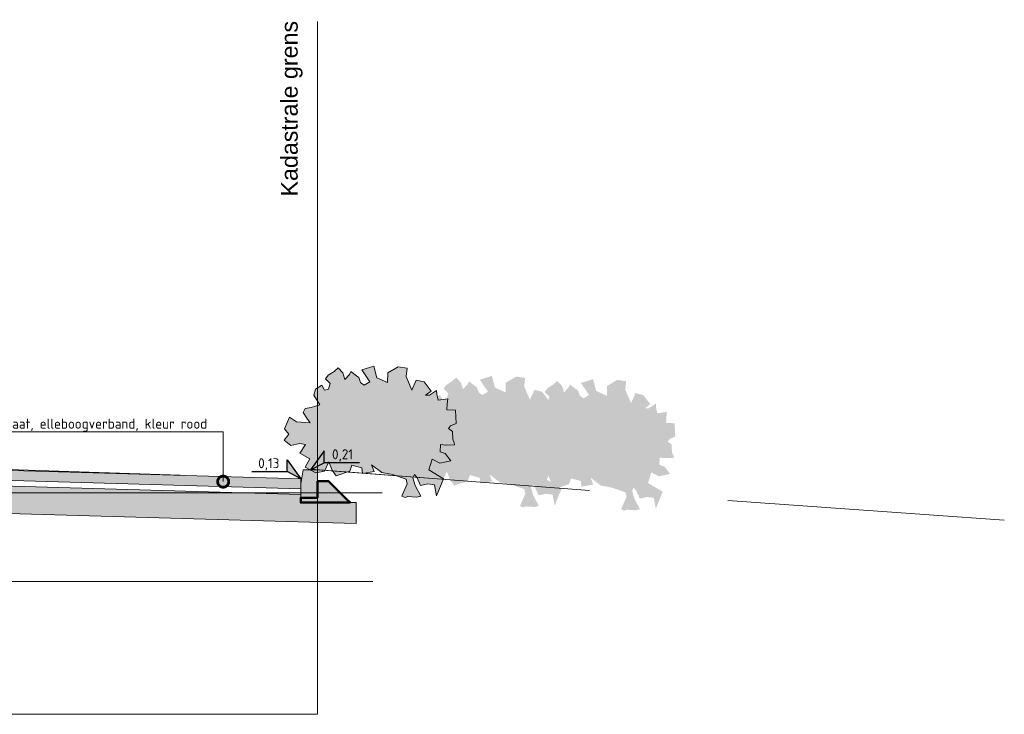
# Model space of a CAD drawing. Header units: metres. Extents: x 92403 to 95147, y 464428 to 465602.
# Tile 7 of 256: x 92436.73 to 92445.62, y 464892.68 to 464898.95. Entities that reach past the tile are written whole.
import ezdxf
from ezdxf import colors
from ezdxf.entities.mleader import LeaderData, LeaderLine
from ezdxf.enums import TextEntityAlignment as Align
from ezdxf.math import Vec2, Vec3

# ---------------------------------------------------------------- set-up
doc = ezdxf.new("R2010")
doc.units = ezdxf.units.M
for name, pattern in [('AL-NAP_LIJN', [15.25, 12, -1.5, 0.25, -1.5]), ('DASHED', [0.75, 0.5, -0.25]), ('XX-AFBREEK', [7, 4, -1, 1, -1]), ('XX-PROJECTGRENS', [18, 12, -3, 0, -3])]:
    doc.linetypes.add(name, pattern=pattern)
doc.layers.get('0').update_dxf_attribs({"linetype": 'CONTINUOUS'})
for name, color, linetype, lineweight in [('B-WE-OG-HOOGTELIJN-G', 7, 'CONTINUOUS', 18), ('B-WE-VH-VERHARDING_FUNDERING-A-50', 252, 'CONTINUOUS', 18), ('N-WE-GR-GRAS-A', 62, 'CONTINUOUS', 18), ('N-WE-VH-VERHARDING_BETON_SCHRAAL-GD', 252, 'CONTINUOUS', 50), ('X-XX-AL-AFBREEKLIJN-G', 7, 'XX-AFBREEK', 18), ('X-XX-AL-DETAIL1-T18', 7, 'CONTINUOUS', 18), ('X-XX-AL-DETAIL3-V', 253, 'CONTINUOUS', 18), ('X-XX-AL-HOOGTELABEL-S', 7, 'CONTINUOUS', 25), ('X-XX-AL-NAP-G', 7, 'AL-NAP_LIJN', 18), ('X-XX-AL-RMB - profiel', 7, 'CONTINUOUS', 9)]:
    doc.layers.add(name, color=color, linetype=linetype, lineweight=lineweight)
doc.layers.add('N-RO-GR-GROENSTROOK-A', color=7, linetype='CONTINUOUS', lineweight=0, true_color=0x5de817, transparency=0.7)
doc.layers.add('N-WE-VH-VERHARDING_STRAATBAKSTEEN-DIK-ELLEBOOG-A', color=7, linetype='CONTINUOUS', lineweight=25, true_color=0xe1bfb7)
doc.styles.add('Leiden', font='isocp.shx')
doc.styles.add('NLCS-ISO', font='NLCS-ISO.ttf')
doc.styles.add('NLCS-ISO-M50-T18', font='NLCS-ISO.ttf', dxfattribs={"height": 0.09})

# ---------------------------------------------------------------- blocks, each defined once
blk = doc.blocks.new('SAL-HOOGTELABEL_02-SO')
for p, q in [((2.46, 3.44), (0, 0)), ((2.46, 1.31), (2.46, 3.44)), ((0, 0), (2.46, 1.31)), ((8.84, 1.31), (2.46, 1.31))]:
    blk.add_line(p, q)
blk.add_solid([(2.46, 3.44), (0, 0), (2.46, 1.31)])
at = {"style": 'NLCS-ISO'}
blk.add_attdef('...', text='', height=1.8, dxfattribs=at).set_placement((5.77, 2.62), align=Align.MIDDLE)
blk = doc.blocks.new('_DotSmall')
at = {"const_width": 0.5}
blk.add_lwpolyline([(-0.0625, 0, 1), (0.0625, 0, 1)], format="xyb", close=True, dxfattribs=at)

msp = doc.modelspace()

# ---------------------------------------------------------------- hatches: boundary and pattern name
at = {"layer": 'B-WE-VH-VERHARDING_FUNDERING-A-50'}
h = msp.add_hatch(dxfattribs=at)
h.set_pattern_fill('AVH-FUNDERING_GRANULAAT', color=256, scale=0.03, pattern_type=2)
h.set_pattern_definition([(0, (0.285, 0.192), (0, 0.3), [0, -0.3]), (0, (0.288, 0.087), (0, 0.3), [0, -0.3]), (0, (0.297, 0.249), (0, 0.3), [0, -0.3]), (338.1986, (0.141, 0.156), (0.900000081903, -0.29999997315), [0.0323109, -1.5832386]), (216.8699, (0.171, 0.144), (0.899999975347, 0.600000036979), [0.015, -1.485]), (130.6013, (0.159, 0.135), (1.5000001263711, -1.7999997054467), [0.0276585, -2.7382047]), (206.5651, (0.06, 0.099), (-0.299999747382, -0.30000039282), [0.0067083, -0.6641121]), (326.3099, (0.054, 0.096), (0.599999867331, -0.300000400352), [0.0108168, -1.0708488]), (108.4349, (0.063, 0.09), (-0.299999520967, 0.600000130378), [0.0094869, -0.9391965]), (225, (0.252, 0.069), (-5e-17, -0.30000009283), [0.0127278, -0.4115361]), (0, (0.243, 0.06), (0.3, 0.3), [0.018, -0.282]), (135, (0.261, 0.06), (-0.30000009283, 3e-17), [0.0127278, -0.4115361]), (251.5651, (0.216, 0.261), (0.299999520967, 0.600000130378), [0.0094869, -0.9391965]), (0, (0.213, 0.252), (0.3, 0.3), [0.015, -0.285]), (143.1301, (0.228, 0.252), (-0.899999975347, 0.600000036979), [0.015, -1.485]), (213.6901, (0.057, 0.264), (0.599999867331, 0.300000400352), [0.0108168, -1.0708488]), (341.5651, (0.048, 0.258), (-0.600000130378, 0.299999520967), [0.0189738, -0.9297096]), (126.8699, (0.066, 0.252), (0.600000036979, -0.899999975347), [0.015, -1.485]), (0, (0.144, 0.252), (0, 0.3), [0, -0.3]), (0, (0.063, 0.174), (0, 0.3), [0, -0.3]), (0, (0.147, 0.063), (0, 0.3), [0, -0.3]), (0, (0.228, 0.156), (0, 0.3), [0, -0.3]), (0, (0.141, 0.207), (0, 0.3), [0, -0.3]), (0, (0.075, 0.216), (0, 0.3), [0, -0.3]), (0, (0.102, 0.198), (0, 0.3), [0, -0.3]), (0, (0.09, 0.126), (0, 0.3), [0, -0.3]), (0, (0.018, 0.138), (0, 0.3), [0, -0.3]), (0, (0.021, 0.207), (0, 0.3), [0, -0.3]), (0, (0.012, 0.273), (0, 0.3), [0, -0.3]), (0, (0.105, 0.285), (0, 0.3), [0, -0.3]), (0, (0.171, 0.297), (0, 0.3), [0, -0.3]), (0, (0.276, 0.285), (0, 0.3), [0, -0.3]), (0, (0.204, 0.192), (0, 0.3), [0, -0.3]), (0, (0.174, 0.246), (0, 0.3), [0, -0.3]), (0, (0.198, 0.102), (0, 0.3), [0, -0.3]), (0, (0.108, 0.087), (0, 0.3), [0, -0.3]), (0, (0.198, 0.021), (0, 0.3), [0, -0.3]), (0, (0.099, 0.039), (0, 0.3), [0, -0.3]), (0, (0.003, 0.03), (0, 0.3), [0, -0.3]), (0, (0.039, 0.015), (0, 0.3), [0, -0.3]), (0, (0.042, 0.057), (0, 0.3), [0, -0.3]), (0, (0.243, 0.009), (0, 0.3), [0, -0.3]), (0, (0.279, 0.132), (0, 0.3), [0, -0.3]), (0, (0.264, 0.222), (0, 0.3), [0, -0.3]), (0, (0.126, 0.006), (0, 0.3), [0, -0.3])])
h.paths.add_polyline_path([(92439.420067, 464894.409727), (92439.420067, 464894.589205), (92439.269562, 464894.589205), (92439.270067, 464894.634205), (92439.270067, 464894.664147), (92428.870067, 464894.963396), (92428.870067, 464894.853454), (92428.720067, 464894.853454), (92428.370067, 464894.853454), (92428.370067, 464894.727679)])
h.paths.add_polyline_path([(92439.770067, 464894.399657), (92439.770067, 464894.589205), (92439.715067, 464894.589205), (92439.465067, 464894.589205), (92439.420067, 464894.589205), (92439.420067, 464894.409727)])
at = {"layer": 'N-RO-GR-GROENSTROOK-A', "transparency": 33554508}
h = msp.add_hatch(color=256, dxfattribs=at)
h.dxf.hatch_style = 1
h.paths.add_polyline_path([(92439.999717, 464894.861666), (92440.097867, 464894.842961), (92440.221298, 464894.800501), (92440.231222, 464894.759906), (92440.182601, 464894.647113), (92440.210799, 464894.634958), (92440.236195, 464894.64368), (92440.316586, 464894.638531), (92440.352421, 464894.648654), (92440.302576, 464894.742916), (92440.282329, 464894.814585), (92440.294484, 464894.842783), (92440.319565, 464894.81427), (92440.35025, 464894.744002), (92440.417401, 464894.758328), (92440.476914, 464894.750377), (92440.495444, 464894.65191), (92440.55783, 464894.805207), (92440.425803, 464894.884688), (92440.455252, 464894.980359), (92440.523808, 464894.944286), (92440.624578, 464894.966255), (92440.572664, 464895.033195), (92440.527731, 464895.049094), (92440.530481, 464895.11471), (92440.57752, 464895.109246), (92440.581331, 464895.108803), (92440.655579, 464895.110434), (92440.655148, 464895.130073), (92440.640922, 464895.161555), (92440.638613, 464895.232458), (92440.60273, 464895.258127), (92440.62154, 464895.283196), (92440.670885, 464895.303844), (92440.664868, 464895.423717), (92440.588684, 464895.42691), (92440.590918, 464895.480223), (92440.596162, 464895.525193), (92440.508351, 464895.514374), (92440.497709, 464895.569676), (92440.495709, 464895.602142), (92440.432488, 464895.559602), (92440.395462, 464895.558012), (92440.445544, 464895.59627), (92440.382738, 464895.678166), (92440.311951, 464895.695632), (92440.272642, 464895.605208), (92440.21967, 464895.727049), (92440.229073, 464895.802535), (92440.14898, 464895.815558), (92440.054487, 464895.759828), (92440.053702, 464895.672381), (92439.957104, 464895.715336), (92439.92892, 464895.821639), (92439.819483, 464895.787318), (92439.894145, 464895.679068), (92439.84249, 464895.649092), (92439.809482, 464895.674641), (92439.793583, 464895.719047), (92439.784263, 464895.725721), (92439.721408, 464895.772095), (92439.709305, 464895.746745), (92439.668533, 464895.701572), (92439.649887, 464895.760593), (92439.606667, 464895.805903), (92439.569794, 464895.773616), (92439.516489, 464895.738634), (92439.492075, 464895.705825), (92439.535896, 464895.66339), (92439.520866, 464895.613997), (92439.483088, 464895.605914), (92439.46095, 464895.65034), (92439.404231, 464895.614052), (92439.387551, 464895.559652), (92439.440573, 464895.473333), (92439.363175, 464895.447578), (92439.308147, 464895.440217), (92439.290229, 464895.402061), (92439.32558, 464895.352248), (92439.354487, 464895.308988), (92439.23004, 464895.317345), (92439.167114, 464895.362031), (92439.124253, 464895.255564), (92439.16254, 464895.207078), (92439.119926, 464895.152315), (92439.180794, 464895.104333), (92439.260803, 464895.123696), (92439.312218, 464895.113566), (92439.260508, 464895.036469), (92439.35191, 464894.984065), (92439.309854, 464894.908255), (92439.406668, 464894.859008), (92439.483111, 464894.873445), (92439.522636, 464894.957578), (92439.553134, 464894.883561), (92439.589842, 464894.831757), (92439.71159, 464894.873537), (92439.729637, 464894.926187), (92439.819387, 464894.903093), (92439.825369, 464894.851128), (92439.931314, 464894.870853), (92439.907947, 464894.931764), (92439.99974, 464894.861696)])
h = msp.add_hatch(color=256, dxfattribs=at)
h.dxf.hatch_style = 1
h.paths.add_polyline_path([(92441.064653, 464894.773102), (92441.162803, 464894.754396), (92441.286234, 464894.711937), (92441.296158, 464894.671342), (92441.247537, 464894.558549), (92441.275735, 464894.546394), (92441.301131, 464894.555116), (92441.381522, 464894.549966), (92441.417357, 464894.560089), (92441.367512, 464894.654352), (92441.347265, 464894.726021), (92441.35942, 464894.754219), (92441.384501, 464894.725706), (92441.415186, 464894.655438), (92441.482337, 464894.669764), (92441.54185, 464894.661812), (92441.560379, 464894.563346), (92441.622766, 464894.716643), (92441.490739, 464894.796124), (92441.520188, 464894.891795), (92441.588744, 464894.855722), (92441.689513, 464894.87769), (92441.6376, 464894.94463), (92441.592667, 464894.96053), (92441.595417, 464895.026146), (92441.642456, 464895.020682), (92441.646267, 464895.020239), (92441.720515, 464895.02187), (92441.720084, 464895.041508), (92441.705858, 464895.072991), (92441.703549, 464895.143893), (92441.667666, 464895.169563), (92441.686476, 464895.194632), (92441.73582, 464895.21528), (92441.729804, 464895.335153), (92441.65362, 464895.338346), (92441.655854, 464895.391659), (92441.661098, 464895.436629), (92441.573287, 464895.42581), (92441.562645, 464895.481112), (92441.560645, 464895.513578), (92441.497424, 464895.471038), (92441.460398, 464895.469448), (92441.51048, 464895.507706), (92441.447674, 464895.589602), (92441.376887, 464895.607068), (92441.337578, 464895.516643), (92441.284605, 464895.638484), (92441.294009, 464895.713971), (92441.213916, 464895.726994), (92441.119423, 464895.671264), (92441.118638, 464895.583817), (92441.02204, 464895.626772), (92440.993855, 464895.733075), (92440.884419, 464895.698754), (92440.959081, 464895.590503), (92440.907426, 464895.560527), (92440.874417, 464895.586077), (92440.858519, 464895.630483), (92440.849199, 464895.637157), (92440.786343, 464895.683531), (92440.774241, 464895.658181), (92440.733469, 464895.613008), (92440.714823, 464895.672029), (92440.671603, 464895.717339), (92440.63473, 464895.685052), (92440.581425, 464895.65007), (92440.557011, 464895.617261), (92440.600831, 464895.574826), (92440.585802, 464895.525433), (92440.548024, 464895.517349), (92440.525886, 464895.561776), (92440.469166, 464895.525487), (92440.452487, 464895.471088), (92440.505508, 464895.384769), (92440.428111, 464895.359014), (92440.373083, 464895.351653), (92440.355165, 464895.313497), (92440.390516, 464895.263684), (92440.419423, 464895.220424), (92440.294975, 464895.228781), (92440.232049, 464895.273466), (92440.189188, 464895.167), (92440.227476, 464895.118513), (92440.184862, 464895.063751), (92440.245729, 464895.015768), (92440.325739, 464895.035131), (92440.377154, 464895.025002), (92440.325444, 464894.947905), (92440.416846, 464894.895501), (92440.374789, 464894.819691), (92440.471604, 464894.770444), (92440.548047, 464894.784881), (92440.587572, 464894.869014), (92440.61807, 464894.794996), (92440.654778, 464894.743193), (92440.776526, 464894.784973), (92440.794572, 464894.837623), (92440.884323, 464894.814529), (92440.890305, 464894.762563), (92440.996249, 464894.782289), (92440.972883, 464894.8432), (92441.064675, 464894.773132)])
h = msp.add_hatch(color=256, dxfattribs=at)
h.dxf.hatch_style = 1
h.paths.add_polyline_path([(92441.976972, 464894.743685), (92442.075123, 464894.724979), (92442.198554, 464894.682519), (92442.208478, 464894.641924), (92442.159856, 464894.529132), (92442.188055, 464894.516976), (92442.213451, 464894.525699), (92442.293842, 464894.520549), (92442.329676, 464894.530672), (92442.279832, 464894.624935), (92442.259585, 464894.696604), (92442.27174, 464894.724802), (92442.296821, 464894.696288), (92442.327506, 464894.62602), (92442.394656, 464894.640346), (92442.45417, 464894.632395), (92442.472699, 464894.533928), (92442.535085, 464894.687226), (92442.403059, 464894.766706), (92442.432508, 464894.862377), (92442.501064, 464894.826304), (92442.601833, 464894.848273), (92442.54992, 464894.915213), (92442.504987, 464894.931112), (92442.507737, 464894.996728), (92442.554775, 464894.991264), (92442.558586, 464894.990822), (92442.632835, 464894.992452), (92442.632404, 464895.012091), (92442.618178, 464895.043573), (92442.615869, 464895.114476), (92442.579986, 464895.140145), (92442.598796, 464895.165215), (92442.64814, 464895.185863), (92442.642124, 464895.305736), (92442.565939, 464895.308928), (92442.568174, 464895.362241), (92442.573418, 464895.407212), (92442.485606, 464895.396392), (92442.474964, 464895.451695), (92442.472965, 464895.484161), (92442.409743, 464895.44162), (92442.372718, 464895.44003), (92442.4228, 464895.478288), (92442.359993, 464895.560184), (92442.289207, 464895.57765), (92442.249898, 464895.487226), (92442.196925, 464895.609067), (92442.206329, 464895.684554), (92442.126236, 464895.697576), (92442.031742, 464895.641847), (92442.030958, 464895.554399), (92441.93436, 464895.597354), (92441.906175, 464895.703657), (92441.796739, 464895.669336), (92441.871401, 464895.561086), (92441.819746, 464895.53111), (92441.786737, 464895.556659), (92441.770839, 464895.601066), (92441.761518, 464895.607739), (92441.698663, 464895.654114), (92441.686561, 464895.628763), (92441.645789, 464895.58359), (92441.627143, 464895.642611), (92441.583922, 464895.687921), (92441.54705, 464895.655634), (92441.493745, 464895.620653), (92441.469331, 464895.587844), (92441.513151, 464895.545409), (92441.498122, 464895.496015), (92441.460344, 464895.487932), (92441.438206, 464895.532358), (92441.381486, 464895.49607), (92441.364807, 464895.441671), (92441.417828, 464895.355352), (92441.34043, 464895.329596), (92441.285403, 464895.322236), (92441.267484, 464895.28408), (92441.302836, 464895.234266), (92441.331742, 464895.191006), (92441.207295, 464895.199363), (92441.144369, 464895.244049), (92441.101508, 464895.137582), (92441.139795, 464895.089096), (92441.097181, 464895.034334), (92441.158049, 464894.986351), (92441.238059, 464895.005714), (92441.289473, 464894.995584), (92441.237764, 464894.918487), (92441.329165, 464894.866084), (92441.287109, 464894.790274), (92441.383923, 464894.741026), (92441.460367, 464894.755464), (92441.499892, 464894.839596), (92441.530389, 464894.765579), (92441.567098, 464894.713775), (92441.688846, 464894.755555), (92441.706892, 464894.808205), (92441.796643, 464894.785111), (92441.802625, 464894.733146), (92441.908569, 464894.752872), (92441.885202, 464894.813782), (92441.976995, 464894.743715)])
at = {"layer": 'N-WE-VH-VERHARDING_STRAATBAKSTEEN-DIK-ELLEBOOG-A', "lineweight": 0, "ltscale": 1}
h = msp.add_hatch(color=256, dxfattribs=at)
h.dxf.hatch_style = 1
h.paths.add_polyline_path([(92434.270067, 464894.948074), (92434.270067, 464894.858037), (92439.270067, 464894.714168), (92439.270067, 464894.759205), (92439.270067, 464894.804205)])
h.paths.add_polyline_path([(92428.870067, 464895.103454), (92428.870067, 464895.013416), (92434.270067, 464894.858037), (92434.270067, 464894.948074)])
at = {"layer": 'X-XX-AL-DETAIL3-V'}
h = msp.add_hatch(color=254, dxfattribs=at)
h.dxf.hatch_style = 1
h.paths.add_polyline_path([(92439.714067, 464894.589205), (92439.465067, 464894.589205), (92439.419067, 464894.634205), (92439.419067, 464894.784205), (92439.519067, 464894.784205)])
h = msp.add_hatch(color=254, dxfattribs=at)
h.dxf.hatch_style = 1
h.paths.add_polyline_path([(92439.370067, 464894.634205), (92439.420067, 464894.634205), (92439.465067, 464894.589205), (92439.270067, 464894.589205), (92439.270067, 464894.634205), (92439.270067, 464894.634205), (92439.407152, 464894.634205)])
h.paths.add_polyline_path([(92439.270067, 464894.634205), (92439.420067, 464894.634205), (92439.370067, 464894.634205), (92439.407152, 464894.634205)], flags=17)
at = {"layer": 'X-XX-AL-RMB - profiel', "true_color": 0x717384}
h = msp.add_hatch(color=8, dxfattribs=at)
h.dxf.hatch_style = 1
h.paths.add_polyline_path([(92439.270067, 464894.634205), (92439.420067, 464894.634205), (92439.420067, 464894.884205), (92439.290067, 464894.884205), (92439.270067, 464894.759205)])

# ---------------------------------------------------------------- linework, layer by layer
at = {"layer": 'B-WE-OG-HOOGTELIJN-G', "color": 1, "linetype": 'DASHED', "ltscale": 5, "flags": 128}
msp.add_lwpolyline([(92445.616567, 464894.431891), (92441.980467, 464894.689891), (92439.400167, 464894.888891), (92439.329167, 464894.887891), (92439.280067, 464894.803891), (92434.764067, 464894.945891), (92431.607067, 464895.034891), (92429.316567, 464895.028891), (92429.174967, 464895.041891), (92428.537967, 464895.067891), (92425.913467, 464895.156891), (92422.872167, 464895.258891)], dxfattribs=at)
at = {"layer": 'N-WE-GR-GRAS-A', "flags": 128}
msp.add_lwpolyline([(92439.420067, 464894.884205), (92440.420381, 464894.810151)], dxfattribs=at)
at = {"layer": 'N-WE-VH-VERHARDING_BETON_SCHRAAL-GD'}
msp.add_lwpolyline([(92439.420067, 464894.784205), (92439.520067, 464894.784205), (92439.670067, 464894.634205), (92439.715067, 464894.589205), (92439.465067, 464894.589205), (92439.465067, 464894.589205), (92439.269562, 464894.589205), (92439.270067, 464894.634205), (92439.420067, 464894.634205), (92439.420067, 464894.634205), (92439.420067, 464894.774205)], close=True, dxfattribs=at)
at = {"layer": 'X-XX-AL-AFBREEKLIJN-G', "color": 251, "flags": 128}
msp.add_lwpolyline([(92439.420067, 464892.678891), (92422.877967, 464892.678891)], dxfattribs=at)
at = {"layer": 'X-XX-AL-NAP-G', "color": 142, "flags": 128}
for points in [[(92440.00521, 464894.678891), (92421.776294, 464894.678891)], [(92439.920067, 464893.878891), (92421.776294, 464893.878891)]]:
    msp.add_lwpolyline(points, dxfattribs=at)
at = {"layer": 'X-XX-AL-RMB - profiel', "color": 150, "linetype": 'XX-PROJECTGRENS', "true_color": 0x0078f0, "flags": 128}
msp.add_lwpolyline([(92439.420067, 464892.678891), (92439.420067, 464898.93191)], dxfattribs=at)
at = {"layer": 'X-XX-AL-RMB - profiel', "color": 251}
msp.add_lwpolyline([(92439.999717, 464894.861666), (92440.097867, 464894.842961), (92440.221298, 464894.800501), (92440.231222, 464894.759906), (92440.182601, 464894.647113), (92440.210799, 464894.634958), (92440.236195, 464894.64368), (92440.316586, 464894.638531), (92440.352421, 464894.648654), (92440.302576, 464894.742916), (92440.282329, 464894.814585), (92440.294484, 464894.842783), (92440.319565, 464894.81427), (92440.35025, 464894.744002), (92440.417401, 464894.758328), (92440.476914, 464894.750377), (92440.495444, 464894.65191), (92440.55783, 464894.805207), (92440.425803, 464894.884688), (92440.455252, 464894.980359), (92440.523808, 464894.944286), (92440.624578, 464894.966255), (92440.572664, 464895.033195), (92440.527731, 464895.049094), (92440.530481, 464895.11471), (92440.57752, 464895.109246), (92440.581331, 464895.108803), (92440.655579, 464895.110434), (92440.655148, 464895.130073), (92440.640922, 464895.161555), (92440.638613, 464895.232458), (92440.60273, 464895.258127), (92440.62154, 464895.283196), (92440.670885, 464895.303844), (92440.664868, 464895.423717), (92440.588684, 464895.42691), (92440.590918, 464895.480223), (92440.596162, 464895.525193), (92440.508351, 464895.514374), (92440.497709, 464895.569676), (92440.495709, 464895.602142), (92440.432488, 464895.559602), (92440.395462, 464895.558012), (92440.445544, 464895.59627), (92440.382738, 464895.678166), (92440.311951, 464895.695632), (92440.272642, 464895.605208), (92440.21967, 464895.727049), (92440.229073, 464895.802535), (92440.14898, 464895.815558), (92440.054487, 464895.759828), (92440.053702, 464895.672381), (92439.957104, 464895.715336), (92439.92892, 464895.821639), (92439.819483, 464895.787318), (92439.894145, 464895.679068), (92439.84249, 464895.649092), (92439.809482, 464895.674641), (92439.793583, 464895.719047), (92439.784263, 464895.725721), (92439.721408, 464895.772095), (92439.709305, 464895.746745), (92439.668533, 464895.701572), (92439.649887, 464895.760593), (92439.606667, 464895.805903), (92439.569794, 464895.773616), (92439.516489, 464895.738634), (92439.492075, 464895.705825), (92439.535896, 464895.66339), (92439.520866, 464895.613997), (92439.483088, 464895.605914), (92439.46095, 464895.65034), (92439.404231, 464895.614052), (92439.387551, 464895.559652), (92439.440573, 464895.473333), (92439.363175, 464895.447578), (92439.308147, 464895.440217), (92439.290229, 464895.402061), (92439.32558, 464895.352248), (92439.354487, 464895.308988), (92439.23004, 464895.317345), (92439.167114, 464895.362031), (92439.124253, 464895.255564), (92439.16254, 464895.207078), (92439.119926, 464895.152315), (92439.180794, 464895.104333), (92439.260803, 464895.123696), (92439.312218, 464895.113566), (92439.260508, 464895.036469), (92439.35191, 464894.984065), (92439.309854, 464894.908255), (92439.406668, 464894.859008), (92439.483111, 464894.873445), (92439.522636, 464894.957578), (92439.553134, 464894.883561), (92439.589842, 464894.831757), (92439.71159, 464894.873537), (92439.729637, 464894.926187), (92439.819387, 464894.903093), (92439.825369, 464894.851128), (92439.931314, 464894.870853), (92439.907947, 464894.931764), (92439.99974, 464894.861696)], close=True, dxfattribs=at)
at = {"layer": 'X-XX-AL-RMB - profiel', "flags": 128}
for points in [[(92439.270067, 464894.664147), (92428.870067, 464894.963396)], [(92439.715067, 464894.589205), (92439.770067, 464894.589205), (92439.770067, 464894.399657), (92428.370067, 464894.727679), (92428.370067, 464894.853454), (92428.720067, 464894.853454)]]:
    msp.add_lwpolyline(points, dxfattribs=at)
msp.add_lwpolyline([(92434.270067, 464894.948074), (92434.270067, 464894.858037), (92439.270067, 464894.714168), (92439.270067, 464894.804205)], close=True, dxfattribs=at)
at = {"layer": 'X-XX-AL-RMB - profiel'}
msp.add_lwpolyline([(92439.270067, 464894.634205), (92439.420067, 464894.634205), (92439.420067, 464894.884205), (92439.290067, 464894.884205), (92439.270067, 464894.759205)], close=True, dxfattribs=at)

# ---------------------------------------------------------------- block references
at = {"layer": 'X-XX-AL-HOOGTELABEL-S'}
ref = msp.add_blockref('SAL-HOOGTELABEL_02-SO', (92439.270067, 464894.804205), dxfattribs=dict(at, xscale=-0.05000000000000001, yscale=0.05000000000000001, zscale=0.05000000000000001))
ref.add_attrib('...', '0,13', dxfattribs={"layer": '0', "height": 0.09, "style": 'NLCS-ISO'}).set_placement((92438.981429, 464894.934968), align=Align.MIDDLE)
at = {"layer": 'X-XX-AL-HOOGTELABEL-S', "xscale": 0.05000000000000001, "yscale": 0.05000000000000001, "zscale": 0.05000000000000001}
msp.add_blockref('SAL-HOOGTELABEL_02-SO', (92439.358261, 464894.884205), dxfattribs=at).add_auto_attribs({'...': '0,21'})

# ---------------------------------------------------------------- texts
at = {"layer": 'X-XX-AL-RMB - profiel', "linetype": 'Continuous', "ltscale": 1, "insert": (92439.091928, 464901.352151), "char_height": 0.15, "attachment_point": 3, "rotation": 90, "style": 'Leiden'}
msp.add_mtext_dynamic_manual_height_columns('\\pxql;{\\fArial|b0|i0|c0|p34;\\C0;Kadastrale grens}', width=3.99958028, gutter_width=6.25, heights=[5.650079], dxfattribs=at)

# ---------------------------------------------------------------- leaders
at = {"layer": 'X-XX-AL-DETAIL1-T18'}
ml = msp.add_multileader_mtext('Standard', dxfattribs=at)
ml.set_content('\\pxi-3,l4,t4;{\\C256;Aanbr. straatbaksteken dikformaat, elleboogverband, kleur rood}', color=10, style='NLCS-ISO-M50-T18')
ml.set_leader_properties(color=256, lineweight=-1)
ml.set_arrow_properties(name='DOTSMALL')
ml.build(insert=Vec2(0, 0))
ml.multileader.update_dxf_attribs({"text_left_attachment_type": 5, "text_right_attachment_type": 5, "dogleg_length": 0.09, "arrow_head_size": 0.2})
ctx = ml.context
ctx.base_point, ctx.char_height, ctx.arrow_head_size, ctx.landing_gap_size, ctx.plane_origin = Vec3(92434.825853, 464895.229731), 0.09, 0.2, 0.045, Vec3(92438.569853, 464894.377628)
ctx.left_attachment, ctx.right_attachment = 5, 5
notes = []
notes.append((ctx, [(0, (1, 1, 0), (92438.569853, 464895.229731), (-1, 0), 0.09, [(0, [(92438.569853, 464894.7787)], 0, [])])]))
ctx.mtext.insert, ctx.mtext.flow_direction = Vec3(92434.870853, 464895.346731), 5
for ctx, leaders in notes:
    for number, flags, end, landing, length, lines in leaders:
        leader = LeaderData()
        leader.index, (leader.has_last_leader_line, leader.has_dogleg_vector, leader.attachment_direction) = number, flags
        leader.last_leader_point, leader.dogleg_vector, leader.dogleg_length = Vec3(end), Vec3(landing), length
        for number, points, colour, breaks in lines:
            line = LeaderLine()
            line.index, line.vertices, line.color, line.breaks = number, Vec3.list(points), colors.encode_raw_color(colour), breaks
            leader.lines.append(line)
        ctx.leaders.append(leader)

doc.saveas('drawing.dxf')
